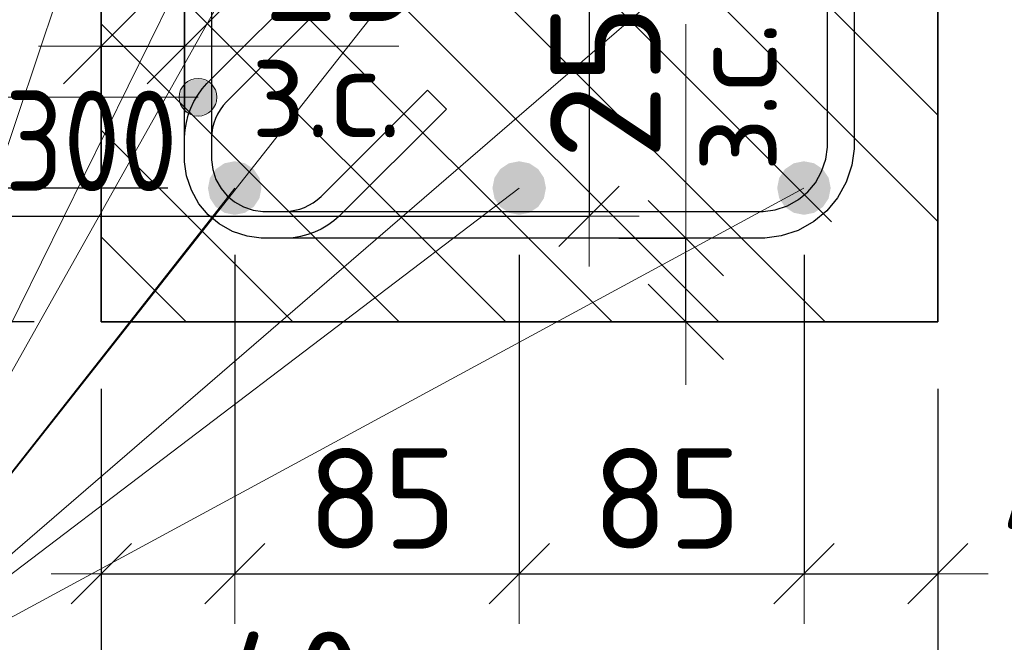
# Model space of a CAD drawing. Header units: metres. Extents: x -38 to 97, y -15 to 21.
# Tile 32 of 118: x 72.176 to 72.47, y 2.996 to 3.182. Entities that reach past the tile are written whole.
import ezdxf

# ---------------------------------------------------------------- set-up
doc = ezdxf.new("R2010")
doc.units = ezdxf.units.M
doc.header["$PDMODE"] = 65
for name, color, linetype, lineweight in [('XR$3$Размерная линия (1)', 7, 'Continuous', 13), ('XR$5$Арм.стержн. Хомут', 240, 'Continuous', 35), ('XR$5$Арм.стержн.горизонт. 1', 180, 'Continuous', 35), ('XR$5$Размерная линия (1)', 7, 'Continuous', 13), ('XR$5$Размерная линия_ общее', 7, 'Continuous', 13)]:
    doc.layers.add(name, color=color, linetype=linetype, lineweight=lineweight)
doc.styles.add('ISOCPEUR', font='txt')
doc.dimstyles.new('DIMSTYLE_11', dxfattribs={"dimtxt": 0.033, "dimasz": 0.0375, "dimexe": 0, "dimexo": 0, "dimgap": 0.0165, "dimtad": 2, "dimdec": 0, "dimlfac": 1000, "dimrnd": 1, "dimzin": 12, "dimdsep": 46, "dimtxsty": 'ISOCPEUR', "dimblk1": 'ALL_ML_STRICH', "dimblk2": 'ALL_ML_STRICH', "dimsah": 1, "dimcen": 0, "dimclrd": 7, "dimclre": 256, "dimclrt": 7, "dimadec": 0, "dimazin": 0, "dimtfac": 1, "dimtdec": 0, "dimtix": 1, "dimtmove": 2, "dimatfit": 3, "dimfxl": 0, "dimtvp": 1.2, "dimtzin": 0, "dimlwd": 0, "dimlwe": -3, "dimarcsym": 0})
doc.dimstyles.new('DIMSTYLE_12', dxfattribs={"dimtxt": 0.03, "dimasz": 0.03, "dimexe": 0, "dimexo": 0, "dimgap": 0.015, "dimtad": 2, "dimdec": 0, "dimlfac": 1000, "dimrnd": 1, "dimzin": 12, "dimdsep": 46, "dimtxsty": 'ISOCPEUR', "dimblk1": 'ALL_ML_STRICH', "dimblk2": 'ALL_ML_STRICH', "dimsah": 1, "dimcen": 0, "dimclrd": 7, "dimclre": 256, "dimclrt": 7, "dimadec": 0, "dimazin": 0, "dimtfac": 1, "dimtdec": 0, "dimtix": 1, "dimtmove": 2, "dimatfit": 3, "dimfxl": 0, "dimtzin": 0, "dimlwd": 0, "dimlwe": -3, "dimarcsym": 0})
doc.dimstyles.new('DIMSTYLE_14', dxfattribs={"dimtxt": 0.03, "dimasz": 0.03, "dimexe": 0, "dimexo": 0, "dimgap": 0.015, "dimtad": 2, "dimdec": 0, "dimlfac": 1000, "dimrnd": 1, "dimzin": 12, "dimdsep": 46, "dimtxsty": 'ISOCPEUR', "dimblk1": 'ALL_ML_STRICH', "dimblk2": 'ALL_ML_STRICH', "dimsah": 1, "dimcen": 0, "dimclrd": 7, "dimclre": 256, "dimclrt": 7, "dimadec": 0, "dimazin": 0, "dimtfac": 1, "dimtdec": 0, "dimtix": 1, "dimtmove": 2, "dimatfit": 3, "dimfxl": 0, "dimtvp": 1.2, "dimtzin": 0, "dimlwd": 0, "dimlwe": -3, "dimarcsym": 0})
doc.dimstyles.new('DIMSTYLE_16', dxfattribs={"dimtxt": 0.03, "dimasz": 0.03, "dimexe": 0, "dimexo": 0, "dimgap": 0.015, "dimtad": 0, "dimdec": 0, "dimlfac": 1000, "dimrnd": 1, "dimzin": 12, "dimdsep": 46, "dimtxsty": 'ISOCPEUR', "dimblk1": 'ALL_ML_STRICH', "dimblk2": 'ALL_ML_STRICH', "dimsah": 1, "dimcen": 0, "dimclrd": 7, "dimclre": 256, "dimclrt": 7, "dimadec": 0, "dimazin": 0, "dimtfac": 1, "dimtdec": 0, "dimtix": 1, "dimtmove": 2, "dimatfit": 3, "dimfxl": 0, "dimtvp": 1.2, "dimtzin": 0, "dimlwd": 0, "dimlwe": -3, "dimarcsym": 0})
doc.dimstyles.new('DIMSTYLE_24', dxfattribs={"dimtxt": 0.03, "dimasz": 0.03, "dimexe": 0, "dimexo": 0, "dimgap": 0.015, "dimtad": 2, "dimdec": 0, "dimlfac": 1000, "dimrnd": 5, "dimzin": 12, "dimdsep": 46, "dimtxsty": 'ISOCPEUR', "dimblk1": 'ALL_ML_STRICH', "dimblk2": 'ALL_ML_STRICH', "dimsah": 1, "dimcen": 0, "dimclrd": 7, "dimclre": 256, "dimclrt": 7, "dimadec": 0, "dimazin": 0, "dimtfac": 1, "dimtdec": 0, "dimtix": 1, "dimtmove": 2, "dimatfit": 3, "dimfxl": 0, "dimtzin": 0, "dimlwd": 0, "dimlwe": -3, "dimarcsym": 0})

# ---------------------------------------------------------------- blocks, each defined once
blk = doc.blocks.new('ALL_ML_STRICH')
at = {"color": 0, "linetype": 'ByBlock', "lineweight": -2}
for p, q in [((0, -0.5), (0, 0.5)), ((-0.3, -0.3), (0.3, 0.3)), ((-1, 0), (0.5, 0))]:
    blk.add_line(p, q, dxfattribs=at)
blk = doc.blocks.new('*D248')
at = {"layer": 'DEFPOINTS', "color": 7, "linetype": 'Continuous', "lineweight": 13, "transparency": 33554687}
for p in [(72.04592, 3.25831), (72.34592, 3.25831), (72.04592, 3.12355)]:
    blk.add_point(p, dxfattribs=at)
at = {"layer": 'XR$3$Размерная линия (1)', "color": 9, "linetype": 'Continuous', "lineweight": -2, "true_color": 0xc7c7c7, "transparency": 33554687}
for p, q in [((72.04592, 3.23831), (72.04592, 3.12355)), ((72.34592, 3.23831), (72.34592, 3.12355))]:
    blk.add_line(p, q, dxfattribs=at)
at = {"layer": 'XR$3$Размерная линия (1)', "color": 7, "linetype": 'Continuous', "lineweight": -2, "transparency": 33554687}
blk.add_line((72.04592, 3.12355), (72.34592, 3.12355), dxfattribs=at)
at = {"layer": 'XR$3$Размерная линия (1)', "color": 7, "linetype": 'Continuous', "lineweight": 13, "transparency": 33554687, "xscale": 0.03, "yscale": 0.03, "zscale": 0.03, "rotation": 180}
blk.add_blockref('ALL_ML_STRICH', (72.04592, 3.12355), dxfattribs=at)
at = {"layer": 'XR$3$Размерная линия (1)', "color": 7, "linetype": 'Continuous', "lineweight": 13, "transparency": 33554687, "xscale": 0.03, "yscale": 0.03, "zscale": 0.03}
blk.add_blockref('ALL_ML_STRICH', (72.34592, 3.12355), dxfattribs=at)
at = {"layer": 'XR$3$Размерная линия (1)', "color": 7, "linetype": 'Continuous', "lineweight": 13, "transparency": 33554687, "insert": (72.19717, 3.14605), "char_height": 0.03, "width": 0.075, "attachment_point": 5, "style": 'ISOCPEUR'}
blk.add_mtext('\\W0.83;\\A1;{300}', dxfattribs=at)
blk = doc.blocks.new('*D326')
at = {"layer": 'DEFPOINTS', "color": 7, "linetype": 'Continuous', "lineweight": 13, "transparency": 33554687}
for p in [(72.20014, 3.17434), (72.20014, 3.13936), (72.22514, 3.13436)]:
    blk.add_point(p, dxfattribs=at)
at = {"layer": 'XR$5$Размерная линия_ общее', "color": 253, "linetype": 'Continuous', "lineweight": -2, "true_color": 0xa0a0a0, "transparency": 33554687}
for p, q in [((72.20014, 3.15936), (72.20014, 3.17434)), ((72.22514, 3.15436), (72.22514, 3.17434))]:
    blk.add_line(p, q, dxfattribs=at)
at = {"layer": 'XR$5$Размерная линия_ общее', "color": 7, "linetype": 'Continuous', "lineweight": -2, "transparency": 33554687}
blk.add_line((72.20014, 3.17434), (72.22514, 3.17434), dxfattribs=at)
at = {"layer": 'XR$5$Размерная линия_ общее', "color": 7, "linetype": 'Continuous', "lineweight": 13, "transparency": 33554687, "xscale": 0.0375, "yscale": 0.0375, "zscale": 0.0375, "rotation": 180}
blk.add_blockref('ALL_ML_STRICH', (72.20014, 3.17434), dxfattribs=at)
at = {"layer": 'XR$5$Размерная линия_ общее', "color": 7, "linetype": 'Continuous', "lineweight": 13, "transparency": 33554687, "xscale": 0.0375, "yscale": 0.0375, "zscale": 0.0375}
blk.add_blockref('ALL_ML_STRICH', (72.22514, 3.17434), dxfattribs=at)
at = {"layer": 'XR$5$Размерная линия_ общее', "color": 7, "linetype": 'Continuous', "lineweight": 13, "transparency": 33554687, "insert": (72.27186, 3.19834), "char_height": 0.033, "width": 0.066, "attachment_point": 5, "style": 'ISOCPEUR'}
blk.add_mtext('\\A1;{25}', dxfattribs=at)
at = {"layer": 'XR$5$Размерная линия_ общее', "color": 7, "linetype": 'Continuous', "lineweight": 13, "transparency": 33554687, "insert": (72.24492, 3.17413), "char_height": 0.027, "width": 0.00135, "attachment_point": 1, "line_spacing_factor": 0.60241, "style": 'ISOCPEUR'}
blk.add_mtext('з.с.', dxfattribs=at)
blk = doc.blocks.new('*D327')
at = {"layer": 'DEFPOINTS', "color": 7, "linetype": 'Continuous', "lineweight": 13, "transparency": 33554687}
for p in [(72.33484, 3.11697), (72.33984, 3.09197), (72.37483, 3.09197)]:
    blk.add_point(p, dxfattribs=at)
at = {"layer": 'XR$5$Размерная линия_ общее', "color": 253, "linetype": 'Continuous', "lineweight": -2, "true_color": 0xa0a0a0, "transparency": 33554687}
for p, q in [((72.35484, 3.11697), (72.37483, 3.11697)), ((72.35984, 3.09197), (72.37483, 3.09197))]:
    blk.add_line(p, q, dxfattribs=at)
at = {"layer": 'XR$5$Размерная линия_ общее', "color": 7, "linetype": 'Continuous', "lineweight": -2, "transparency": 33554687}
blk.add_line((72.37483, 3.09197), (72.37483, 3.11697), dxfattribs=at)
at = {"layer": 'XR$5$Размерная линия_ общее', "color": 7, "linetype": 'Continuous', "lineweight": 13, "transparency": 33554687, "xscale": 0.0375, "yscale": 0.0375, "zscale": 0.0375}
for p, rotation in [((72.37483, 3.11697), 90), ((72.37483, 3.09197), 270)]:
    blk.add_blockref('ALL_ML_STRICH', p, dxfattribs=dict(at, rotation=rotation))
at = {"layer": 'XR$5$Размерная линия_ общее', "color": 7, "linetype": 'Continuous', "lineweight": 13, "transparency": 33554687, "insert": (72.37504, 3.13675), "char_height": 0.027, "width": 0.00135, "attachment_point": 1, "rotation": 90, "line_spacing_factor": 0.60241, "style": 'ISOCPEUR'}
blk.add_mtext('з.с.', dxfattribs=at)
at = {"layer": 'XR$5$Размерная линия_ общее', "color": 7, "linetype": 'Continuous', "lineweight": 13, "transparency": 33554687, "insert": (72.35083, 3.1637), "char_height": 0.033, "width": 0.066, "attachment_point": 5, "rotation": 90, "style": 'ISOCPEUR'}
blk.add_mtext('\\A1;{25}', dxfattribs=at)
blk = doc.blocks.new('*D336')
at = {"layer": 'DEFPOINTS', "color": 7, "linetype": 'Continuous', "lineweight": 13, "transparency": 33554687}
for p in [(72.20018, 3.39197), (72.07983, 3.09197), (72.20014, 3.09197)]:
    blk.add_point(p, dxfattribs=at)
at = {"layer": 'XR$5$Размерная линия (1)', "color": 9, "linetype": 'Continuous', "lineweight": -2, "true_color": 0xc7c7c7, "transparency": 33554687}
for p, q in [((72.18018, 3.39197), (72.07983, 3.39197)), ((72.18014, 3.09197), (72.07983, 3.09197))]:
    blk.add_line(p, q, dxfattribs=at)
at = {"layer": 'XR$5$Размерная линия (1)', "color": 7, "linetype": 'Continuous', "lineweight": -2, "transparency": 33554687}
blk.add_line((72.07983, 3.09197), (72.07983, 3.39197), dxfattribs=at)
at = {"layer": 'XR$5$Размерная линия (1)', "color": 7, "linetype": 'Continuous', "lineweight": 13, "transparency": 33554687, "xscale": 0.03, "yscale": 0.03, "zscale": 0.03}
for p, rotation in [((72.07983, 3.39197), 90), ((72.07983, 3.09197), 270)]:
    blk.add_blockref('ALL_ML_STRICH', p, dxfattribs=dict(at, rotation=rotation))
at = {"layer": 'XR$5$Размерная линия (1)', "color": 7, "linetype": 'Continuous', "lineweight": 13, "transparency": 33554687, "insert": (72.05733, 3.24347), "char_height": 0.03, "width": 0.09, "attachment_point": 5, "rotation": 90, "style": 'ISOCPEUR'}
blk.add_mtext('\\A1;{300}', dxfattribs=at)
blk = doc.blocks.new('*D337')
at = {"layer": 'DEFPOINTS', "color": 7, "linetype": 'Continuous', "lineweight": 13, "transparency": 33554687}
for p in [(72.20018, 3.09197), (72.45014, 3.09197), (72.20018, 2.95174)]:
    blk.add_point(p, dxfattribs=at)
at = {"layer": 'XR$5$Размерная линия (1)', "color": 9, "linetype": 'Continuous', "lineweight": -2, "true_color": 0xc7c7c7, "transparency": 33554687}
for p, q in [((72.20018, 3.07197), (72.20018, 2.95174)), ((72.45014, 3.07197), (72.45014, 2.95174))]:
    blk.add_line(p, q, dxfattribs=at)
at = {"layer": 'XR$5$Размерная линия (1)', "color": 7, "linetype": 'Continuous', "lineweight": -2, "transparency": 33554687}
blk.add_line((72.20018, 2.95174), (72.45014, 2.95174), dxfattribs=at)
at = {"layer": 'XR$5$Размерная линия (1)', "color": 7, "linetype": 'Continuous', "lineweight": 13, "transparency": 33554687, "xscale": 0.03, "yscale": 0.03, "zscale": 0.03, "rotation": 180}
blk.add_blockref('ALL_ML_STRICH', (72.20018, 2.95174), dxfattribs=at)
at = {"layer": 'XR$5$Размерная линия (1)', "color": 7, "linetype": 'Continuous', "lineweight": 13, "transparency": 33554687, "xscale": 0.03, "yscale": 0.03, "zscale": 0.03}
blk.add_blockref('ALL_ML_STRICH', (72.45014, 2.95174), dxfattribs=at)
at = {"layer": 'XR$5$Размерная линия (1)', "color": 7, "linetype": 'Continuous', "lineweight": 13, "transparency": 33554687, "insert": (72.32666, 2.97424), "char_height": 0.03, "width": 0.09, "attachment_point": 5, "style": 'ISOCPEUR'}
blk.add_mtext('\\A1;{250}', dxfattribs=at)
blk = doc.blocks.new('*D338')
at = {"layer": 'DEFPOINTS', "color": 7, "linetype": 'Continuous', "lineweight": 13, "transparency": 33554687}
for p in [(72.2401, 3.13197), (72.20018, 3.09197), (72.20018, 3.01674)]:
    blk.add_point(p, dxfattribs=at)
at = {"layer": 'XR$5$Размерная линия (1)', "color": 9, "linetype": 'Continuous', "lineweight": -2, "true_color": 0xc7c7c7, "transparency": 33554687}
for p, q in [((72.2401, 3.11197), (72.2401, 3.01674)), ((72.20018, 3.07197), (72.20018, 3.01674))]:
    blk.add_line(p, q, dxfattribs=at)
at = {"layer": 'XR$5$Размерная линия (1)', "color": 7, "linetype": 'Continuous', "lineweight": -2, "transparency": 33554687}
blk.add_line((72.20018, 3.01674), (72.2401, 3.01674), dxfattribs=at)
at = {"layer": 'XR$5$Размерная линия (1)', "color": 7, "linetype": 'Continuous', "lineweight": 13, "transparency": 33554687, "xscale": 0.03, "yscale": 0.03, "zscale": 0.03, "rotation": 180}
blk.add_blockref('ALL_ML_STRICH', (72.20018, 3.01674), dxfattribs=at)
at = {"layer": 'XR$5$Размерная линия (1)', "color": 7, "linetype": 'Continuous', "lineweight": 13, "transparency": 33554687, "xscale": 0.03, "yscale": 0.03, "zscale": 0.03}
blk.add_blockref('ALL_ML_STRICH', (72.2401, 3.01674), dxfattribs=at)
at = {"layer": 'XR$5$Размерная линия (1)', "color": 7, "linetype": 'Continuous', "lineweight": 13, "transparency": 33554687, "insert": (72.25698, 2.98442), "char_height": 0.03, "width": 0.06, "attachment_point": 5, "style": 'ISOCPEUR'}
blk.add_mtext('\\A1;{40}', dxfattribs=at)
blk = doc.blocks.new('*D339')
at = {"layer": 'DEFPOINTS', "color": 7, "linetype": 'Continuous', "lineweight": 13, "transparency": 33554687}
for p in [(72.2401, 3.13197), (72.3251, 3.13197), (72.2401, 3.01674)]:
    blk.add_point(p, dxfattribs=at)
at = {"layer": 'XR$5$Размерная линия (1)', "color": 9, "linetype": 'Continuous', "lineweight": -2, "true_color": 0xc7c7c7, "transparency": 33554687}
for p, q in [((72.2401, 3.11197), (72.2401, 3.01674)), ((72.3251, 3.11197), (72.3251, 3.01674))]:
    blk.add_line(p, q, dxfattribs=at)
at = {"layer": 'XR$5$Размерная линия (1)', "color": 7, "linetype": 'Continuous', "lineweight": -2, "transparency": 33554687}
blk.add_line((72.2401, 3.01674), (72.3251, 3.01674), dxfattribs=at)
at = {"layer": 'XR$5$Размерная линия (1)', "color": 7, "linetype": 'Continuous', "lineweight": 13, "transparency": 33554687, "xscale": 0.03, "yscale": 0.03, "zscale": 0.03, "rotation": 180}
blk.add_blockref('ALL_ML_STRICH', (72.2401, 3.01674), dxfattribs=at)
at = {"layer": 'XR$5$Размерная линия (1)', "color": 7, "linetype": 'Continuous', "lineweight": 13, "transparency": 33554687, "xscale": 0.03, "yscale": 0.03, "zscale": 0.03}
blk.add_blockref('ALL_ML_STRICH', (72.3251, 3.01674), dxfattribs=at)
at = {"layer": 'XR$5$Размерная линия (1)', "color": 7, "linetype": 'Continuous', "lineweight": 13, "transparency": 33554687, "insert": (72.2841, 3.03924), "char_height": 0.03, "width": 0.06, "attachment_point": 5, "style": 'ISOCPEUR'}
blk.add_mtext('\\A1;{85}', dxfattribs=at)
blk = doc.blocks.new('*D340')
at = {"layer": 'DEFPOINTS', "color": 7, "linetype": 'Continuous', "lineweight": 13, "transparency": 33554687}
for p in [(72.3251, 3.13197), (72.41018, 3.13197), (72.3251, 3.01674)]:
    blk.add_point(p, dxfattribs=at)
at = {"layer": 'XR$5$Размерная линия (1)', "color": 9, "linetype": 'Continuous', "lineweight": -2, "true_color": 0xc7c7c7, "transparency": 33554687}
for p, q in [((72.3251, 3.11197), (72.3251, 3.01674)), ((72.41018, 3.11197), (72.41018, 3.01674))]:
    blk.add_line(p, q, dxfattribs=at)
at = {"layer": 'XR$5$Размерная линия (1)', "color": 7, "linetype": 'Continuous', "lineweight": -2, "transparency": 33554687}
blk.add_line((72.3251, 3.01674), (72.41018, 3.01674), dxfattribs=at)
at = {"layer": 'XR$5$Размерная линия (1)', "color": 7, "linetype": 'Continuous', "lineweight": 13, "transparency": 33554687, "xscale": 0.03, "yscale": 0.03, "zscale": 0.03, "rotation": 180}
blk.add_blockref('ALL_ML_STRICH', (72.3251, 3.01674), dxfattribs=at)
at = {"layer": 'XR$5$Размерная линия (1)', "color": 7, "linetype": 'Continuous', "lineweight": 13, "transparency": 33554687, "xscale": 0.03, "yscale": 0.03, "zscale": 0.03}
blk.add_blockref('ALL_ML_STRICH', (72.41018, 3.01674), dxfattribs=at)
at = {"layer": 'XR$5$Размерная линия (1)', "color": 7, "linetype": 'Continuous', "lineweight": 13, "transparency": 33554687, "insert": (72.36914, 3.03924), "char_height": 0.03, "width": 0.06, "attachment_point": 5, "style": 'ISOCPEUR'}
blk.add_mtext('\\A1;{85}', dxfattribs=at)
blk = doc.blocks.new('*D341')
at = {"layer": 'DEFPOINTS', "color": 7, "linetype": 'Continuous', "lineweight": 13, "transparency": 33554687}
for p in [(72.41018, 3.13197), (72.45014, 3.09197), (72.41018, 3.01674)]:
    blk.add_point(p, dxfattribs=at)
at = {"layer": 'XR$5$Размерная линия (1)', "color": 9, "linetype": 'Continuous', "lineweight": -2, "true_color": 0xc7c7c7, "transparency": 33554687}
for p, q in [((72.41018, 3.11197), (72.41018, 3.01674)), ((72.45014, 3.07197), (72.45014, 3.01674))]:
    blk.add_line(p, q, dxfattribs=at)
at = {"layer": 'XR$5$Размерная линия (1)', "color": 7, "linetype": 'Continuous', "lineweight": -2, "transparency": 33554687}
blk.add_line((72.41018, 3.01674), (72.45014, 3.01674), dxfattribs=at)
at = {"layer": 'XR$5$Размерная линия (1)', "color": 7, "linetype": 'Continuous', "lineweight": 13, "transparency": 33554687, "xscale": 0.03, "yscale": 0.03, "zscale": 0.03, "rotation": 180}
blk.add_blockref('ALL_ML_STRICH', (72.41018, 3.01674), dxfattribs=at)
at = {"layer": 'XR$5$Размерная линия (1)', "color": 7, "linetype": 'Continuous', "lineweight": 13, "transparency": 33554687, "xscale": 0.03, "yscale": 0.03, "zscale": 0.03}
blk.add_blockref('ALL_ML_STRICH', (72.45014, 3.01674), dxfattribs=at)
at = {"layer": 'XR$5$Размерная линия (1)', "color": 7, "linetype": 'Continuous', "lineweight": 13, "transparency": 33554687, "insert": (72.49048, 3.03894), "char_height": 0.03, "width": 0.06, "attachment_point": 5, "style": 'ISOCPEUR'}
blk.add_mtext('\\A1;{40}', dxfattribs=at)
blk = doc.blocks.new('*D632')
at = {"layer": 'DEFPOINTS', "color": 7, "linetype": 'Continuous', "lineweight": 13, "transparency": 33554687}
for p in [(72.2401, 3.13197), (72.15483, 3.09197), (72.20014, 3.09197)]:
    blk.add_point(p, dxfattribs=at)
at = {"layer": 'XR$5$Размерная линия (1)', "color": 9, "linetype": 'Continuous', "lineweight": -2, "true_color": 0xc7c7c7, "transparency": 33554687}
for p, q in [((72.2201, 3.13197), (72.15483, 3.13197)), ((72.18014, 3.09197), (72.15483, 3.09197))]:
    blk.add_line(p, q, dxfattribs=at)
at = {"layer": 'XR$5$Размерная линия (1)', "color": 7, "linetype": 'Continuous', "lineweight": -2, "transparency": 33554687}
blk.add_line((72.15483, 3.09197), (72.15483, 3.13197), dxfattribs=at)
at = {"layer": 'XR$5$Размерная линия (1)', "color": 7, "linetype": 'Continuous', "lineweight": 13, "transparency": 33554687, "xscale": 0.03, "yscale": 0.03, "zscale": 0.03}
for p, rotation in [((72.15483, 3.13197), 90), ((72.15483, 3.09197), 270)]:
    blk.add_blockref('ALL_ML_STRICH', p, dxfattribs=dict(at, rotation=rotation))
at = {"layer": 'XR$5$Размерная линия (1)', "color": 7, "linetype": 'Continuous', "lineweight": 13, "transparency": 33554687, "insert": (72.13193, 3.05341), "char_height": 0.03, "width": 0.06, "attachment_point": 5, "rotation": 90, "style": 'ISOCPEUR'}
blk.add_mtext('\\A1;{40}', dxfattribs=at)
blk = doc.blocks.new('*D633')
at = {"layer": 'DEFPOINTS', "color": 7, "linetype": 'Continuous', "lineweight": 13, "transparency": 33554687}
for p in [(72.2401, 3.22697), (72.15483, 3.13197), (72.2401, 3.13197)]:
    blk.add_point(p, dxfattribs=at)
at = {"layer": 'XR$5$Размерная линия (1)', "color": 9, "linetype": 'Continuous', "lineweight": -2, "true_color": 0xc7c7c7, "transparency": 33554687}
for p, q in [((72.2201, 3.22697), (72.15483, 3.22697)), ((72.2201, 3.13197), (72.15483, 3.13197))]:
    blk.add_line(p, q, dxfattribs=at)
at = {"layer": 'XR$5$Размерная линия (1)', "color": 7, "linetype": 'Continuous', "lineweight": -2, "transparency": 33554687}
blk.add_line((72.15483, 3.13197), (72.15483, 3.22697), dxfattribs=at)
at = {"layer": 'XR$5$Размерная линия (1)', "color": 7, "linetype": 'Continuous', "lineweight": 13, "transparency": 33554687, "xscale": 0.03, "yscale": 0.03, "zscale": 0.03}
for p, rotation in [((72.15483, 3.22697), 90), ((72.15483, 3.13197), 270)]:
    blk.add_blockref('ALL_ML_STRICH', p, dxfattribs=dict(at, rotation=rotation))
at = {"layer": 'XR$5$Размерная линия (1)', "color": 7, "linetype": 'Continuous', "lineweight": 13, "transparency": 33554687, "insert": (72.13233, 3.18097), "char_height": 0.03, "width": 0.06, "attachment_point": 5, "rotation": 90, "style": 'ISOCPEUR'}
blk.add_mtext('\\A1;{95}', dxfattribs=at)

msp = doc.modelspace()

# ---------------------------------------------------------------- hatches: boundary and pattern name
at = {"linetype": 'Continuous', "lineweight": 25, "transparency": 33554687}
h = msp.add_hatch(dxfattribs=at)
h.set_pattern_fill('__________540', scale=0.015, style=0, pattern_type=2)
h.set_pattern_definition([(135, (0, 0), (-0.031819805, -0.031819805), [0.4, -0.05, 0, -0.05]), (135, (-0.01591, -0.01591), (-0.031819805, -0.031819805), [0.8, -0.1, 0.1, -0.1])])
h.paths.add_polyline_path([(72.20014, 3.09197), (72.45014, 3.09197), (72.45014, 3.19197), (72.20014, 3.19197)], flags=0)
at = {"layer": 'XR$5$Арм.стержн. Хомут', "linetype": 'Continuous', "lineweight": 13, "transparency": 33554687}
for points in [[(72.22426, 3.1619), (72.22629, 3.15425), (72.22629, 3.16393)], [(72.22629, 3.16393), (72.2291, 3.15346), (72.2291, 3.16471)], [(72.22629, 3.16393), (72.22629, 3.15425), (72.2291, 3.15346)], [(72.2291, 3.16471), (72.2291, 3.15346), (72.23191, 3.15425)], [(72.2291, 3.16471), (72.23191, 3.15425), (72.23191, 3.16393)], [(72.23191, 3.16393), (72.23191, 3.15425), (72.23394, 3.15628)], [(72.23191, 3.16393), (72.23394, 3.15628), (72.23394, 3.1619)], [(72.22426, 3.15628), (72.22426, 3.1619), (72.22348, 3.15909)], [(72.22426, 3.1619), (72.22426, 3.15628), (72.22629, 3.15425)], [(72.23394, 3.1619), (72.23394, 3.15628), (72.23473, 3.15909)]]:
    msp.add_hatch(color=7, dxfattribs=at).paths.add_polyline_path(points)
at = {"layer": 'XR$5$Арм.стержн.горизонт. 1', "linetype": 'Continuous', "lineweight": 50, "transparency": 33554687}
for points in [[(72.24806, 3.13197), (72.24745, 3.13503), (72.24572, 3.13763), (72.24312, 3.13936), (72.24006, 3.13997), (72.237, 3.13936), (72.23441, 3.13763), (72.23267, 3.13503), (72.23206, 3.13197), (72.23267, 3.12891), (72.23441, 3.12632), (72.237, 3.12458), (72.24006, 3.12397), (72.24312, 3.12458), (72.24572, 3.12632), (72.24745, 3.12891)], [(72.33306, 3.13197), (72.33245, 3.13503), (72.33072, 3.13763), (72.32812, 3.13936), (72.32506, 3.13997), (72.322, 3.13936), (72.31941, 3.13763), (72.31767, 3.13503), (72.31706, 3.13197), (72.31767, 3.12891), (72.31941, 3.12632), (72.322, 3.12458), (72.32506, 3.12397), (72.32812, 3.12458), (72.33072, 3.12632), (72.33245, 3.12891)], [(72.41814, 3.13197), (72.41753, 3.13503), (72.4158, 3.13763), (72.4132, 3.13936), (72.41014, 3.13997), (72.40708, 3.13936), (72.40448, 3.13763), (72.40275, 3.13503), (72.40214, 3.13197), (72.40275, 3.12891), (72.40448, 3.12632), (72.40708, 3.12458), (72.41014, 3.12397), (72.4132, 3.12458), (72.4158, 3.12632), (72.41753, 3.12891)]]:
    msp.add_hatch(color=7, dxfattribs=at).paths.add_polyline_path(points)

# ---------------------------------------------------------------- linework, layer by layer
at = {"color": 7, "linetype": 'Continuous', "lineweight": 35, "transparency": 33554687}
for p, q in [((72.20014, 3.19197), (72.20014, 3.09197)), ((72.45014, 3.09197), (72.45014, 3.19197)), ((72.20014, 3.09197), (72.45014, 3.09197))]:
    msp.add_line(p, q, dxfattribs=at)
at = {"color": 7, "linetype": 'Continuous', "lineweight": 13, "transparency": 33554687}
for p, q in [((72.37483, 3.11697), (72.37483, 3.18097)), ((72.22514, 3.17434), (72.28914, 3.17434))]:
    msp.add_line(p, q, dxfattribs=at)
at = {"layer": 'XR$5$Арм.стержн. Хомут', "color": 7, "linetype": 'Continuous', "lineweight": 13, "transparency": 33554687}
for p, q in [((72.2291, 3.16471), (72.2291, 3.16471)), ((72.03887, 3.15909), (72.2291, 3.15909)), ((72.22348, 3.15909), (72.22348, 3.15909)), ((72.23473, 3.15909), (72.23473, 3.15909)), ((72.2291, 3.15346), (72.2291, 3.15346))]:
    msp.add_line(p, q, dxfattribs=at)
at = {"layer": 'XR$5$Арм.стержн. Хомут', "color": 40, "linetype": 'Continuous', "lineweight": 25, "transparency": 33554687}
for points in [[(72.2331, 3.33674), (72.2331, 3.14038), (72.23351, 3.13747), (72.23447, 3.13454), (72.23598, 3.13185), (72.2378, 3.12967), (72.23998, 3.12785), (72.24267, 3.12634), (72.2456, 3.12538), (72.24851, 3.12497), (72.25505, 3.12497), (72.25657, 3.12508), (72.25805, 3.12532), (72.2595, 3.1257), (72.26088, 3.12619), (72.26221, 3.12682), (72.2635, 3.12758), (72.26472, 3.12846), (72.26586, 3.12945), (72.29765, 3.16124), (72.30331, 3.15558), (72.27132, 3.12359), (72.26969, 3.12218), (72.26788, 3.12087), (72.26594, 3.11973), (72.26394, 3.1188), (72.26187, 3.11805), (72.2597, 3.11748), (72.25749, 3.11712), (72.25534, 3.11697), (72.24795, 3.11697), (72.24378, 3.11755), (72.23943, 3.11899), (72.23542, 3.12123), (72.23212, 3.12399), (72.22936, 3.12729), (72.22712, 3.1313), (72.22568, 3.13565), (72.2251, 3.13982), (72.2251, 3.3373)], [(72.42514, 3.3373), (72.42514, 3.14365), (72.42446, 3.13877), (72.42279, 3.13369), (72.42017, 3.12901), (72.41695, 3.12516), (72.4131, 3.12194), (72.40842, 3.11933), (72.40334, 3.11765), (72.39846, 3.11697), (72.24795, 3.11697), (72.24378, 3.11755), (72.23943, 3.11899), (72.23542, 3.12123), (72.23212, 3.12399), (72.22936, 3.12729), (72.22712, 3.1313), (72.22568, 3.13565), (72.2251, 3.13982), (72.2251, 3.14721), (72.22525, 3.14936), (72.22561, 3.15157), (72.22617, 3.15374), (72.22692, 3.15582), (72.22786, 3.15781), (72.229, 3.15975), (72.23031, 3.16156), (72.23172, 3.16319), (72.26371, 3.19518)], [(72.2331, 3.33674), (72.2331, 3.14038), (72.23351, 3.13747), (72.23447, 3.13454), (72.23598, 3.13185), (72.2378, 3.12967), (72.23998, 3.12785), (72.24267, 3.12634), (72.2456, 3.12538), (72.24851, 3.12497), (72.25505, 3.12497), (72.25657, 3.12508), (72.25805, 3.12532), (72.2595, 3.1257), (72.26088, 3.12619), (72.26221, 3.12682), (72.2635, 3.12758), (72.26472, 3.12846), (72.26586, 3.12945), (72.29765, 3.16124), (72.30331, 3.15558), (72.27132, 3.12359), (72.26969, 3.12218), (72.26788, 3.12087), (72.26594, 3.11973), (72.26394, 3.1188), (72.26187, 3.11805), (72.2597, 3.11748), (72.25749, 3.11712), (72.25534, 3.11697), (72.24795, 3.11697), (72.24378, 3.11755), (72.23943, 3.11899), (72.23542, 3.12123), (72.23212, 3.12399), (72.22936, 3.12729), (72.22712, 3.1313), (72.22568, 3.13565), (72.2251, 3.13982), (72.2251, 3.3373)], [(72.42514, 3.3373), (72.42514, 3.14365), (72.42446, 3.13877), (72.42279, 3.13369), (72.42017, 3.12901), (72.41695, 3.12516), (72.4131, 3.12194), (72.40842, 3.11933), (72.40334, 3.11765), (72.39846, 3.11697), (72.24795, 3.11697), (72.24378, 3.11755), (72.23943, 3.11899), (72.23542, 3.12123), (72.23212, 3.12399), (72.22936, 3.12729), (72.22712, 3.1313), (72.22568, 3.13565), (72.2251, 3.13982), (72.2251, 3.14721), (72.22525, 3.14936), (72.22561, 3.15157), (72.22617, 3.15374), (72.22692, 3.15582), (72.22786, 3.15781), (72.229, 3.15975), (72.23031, 3.16156), (72.23172, 3.16319), (72.26371, 3.19518)], [(72.2331, 3.33674), (72.2331, 3.14038), (72.23351, 3.13747), (72.23447, 3.13454), (72.23598, 3.13185), (72.2378, 3.12967), (72.23998, 3.12785), (72.24267, 3.12634), (72.2456, 3.12538), (72.24851, 3.12497), (72.25505, 3.12497), (72.25657, 3.12508), (72.25805, 3.12532), (72.2595, 3.1257), (72.26088, 3.12619), (72.26221, 3.12682), (72.2635, 3.12758), (72.26472, 3.12846), (72.26586, 3.12945), (72.29765, 3.16124), (72.30331, 3.15558), (72.27132, 3.12359), (72.26969, 3.12218), (72.26788, 3.12087), (72.26594, 3.11973), (72.26394, 3.1188), (72.26187, 3.11805), (72.2597, 3.11748), (72.25749, 3.11712), (72.25534, 3.11697), (72.24795, 3.11697), (72.24378, 3.11755), (72.23943, 3.11899), (72.23542, 3.12123), (72.23212, 3.12399), (72.22936, 3.12729), (72.22712, 3.1313), (72.22568, 3.13565), (72.2251, 3.13982), (72.2251, 3.3373)], [(72.42514, 3.3373), (72.42514, 3.14365), (72.42446, 3.13877), (72.42279, 3.13369), (72.42017, 3.12901), (72.41695, 3.12516), (72.4131, 3.12194), (72.40842, 3.11933), (72.40334, 3.11765), (72.39846, 3.11697), (72.24795, 3.11697), (72.24378, 3.11755), (72.23943, 3.11899), (72.23542, 3.12123), (72.23212, 3.12399), (72.22936, 3.12729), (72.22712, 3.1313), (72.22568, 3.13565), (72.2251, 3.13982), (72.2251, 3.14721), (72.22525, 3.14936), (72.22561, 3.15157), (72.22617, 3.15374), (72.22692, 3.15582), (72.22786, 3.15781), (72.229, 3.15975), (72.23031, 3.16156), (72.23172, 3.16319), (72.26371, 3.19518)], [(72.26936, 3.18952), (72.23758, 3.15773), (72.23658, 3.15659), (72.23571, 3.15537), (72.23495, 3.15408), (72.23432, 3.15275), (72.23382, 3.15137), (72.23345, 3.14992), (72.23321, 3.14844), (72.2331, 3.14692), (72.2331, 3.14038), (72.23351, 3.13747), (72.23447, 3.13454), (72.23598, 3.13185), (72.2378, 3.12967), (72.23998, 3.12785), (72.24267, 3.12634), (72.2456, 3.12538), (72.24851, 3.12497), (72.39791, 3.12497), (72.40152, 3.12548), (72.40519, 3.12668), (72.40854, 3.12856), (72.41127, 3.13084), (72.41355, 3.13357), (72.41543, 3.13693), (72.41664, 3.14059), (72.41714, 3.1442), (72.41714, 3.33674)], [(72.26936, 3.18952), (72.23758, 3.15773), (72.23658, 3.15659), (72.23571, 3.15537), (72.23495, 3.15408), (72.23432, 3.15275), (72.23382, 3.15137), (72.23345, 3.14992), (72.23321, 3.14844), (72.2331, 3.14692), (72.2331, 3.14038), (72.23351, 3.13747), (72.23447, 3.13454), (72.23598, 3.13185), (72.2378, 3.12967), (72.23998, 3.12785), (72.24267, 3.12634), (72.2456, 3.12538), (72.24851, 3.12497), (72.39791, 3.12497), (72.40152, 3.12548), (72.40519, 3.12668), (72.40854, 3.12856), (72.41127, 3.13084), (72.41355, 3.13357), (72.41543, 3.13693), (72.41664, 3.14059), (72.41714, 3.1442), (72.41714, 3.33674)], [(72.26936, 3.18952), (72.23758, 3.15773), (72.23658, 3.15659), (72.23571, 3.15537), (72.23495, 3.15408), (72.23432, 3.15275), (72.23382, 3.15137), (72.23345, 3.14992), (72.23321, 3.14844), (72.2331, 3.14692), (72.2331, 3.14038), (72.23351, 3.13747), (72.23447, 3.13454), (72.23598, 3.13185), (72.2378, 3.12967), (72.23998, 3.12785), (72.24267, 3.12634), (72.2456, 3.12538), (72.24851, 3.12497), (72.39791, 3.12497), (72.40152, 3.12548), (72.40519, 3.12668), (72.40854, 3.12856), (72.41127, 3.13084), (72.41355, 3.13357), (72.41543, 3.13693), (72.41664, 3.14059), (72.41714, 3.1442), (72.41714, 3.33674)]]:
    msp.add_lwpolyline(points, dxfattribs=at)
at = {"layer": 'XR$5$Арм.стержн. Хомут', "color": 7, "linetype": 'Continuous', "lineweight": 13, "transparency": 33554687}
msp.add_circle((72.2291, 3.15909), 0.00563, dxfattribs=at)
at = {"layer": 'XR$5$Арм.стержн.горизонт. 1', "color": 7, "linetype": 'Continuous', "lineweight": 13, "transparency": 33554687}
for q in [(72.32503, 3.34697), (72.4101, 3.34697), (72.2401, 3.34697), (72.24006, 3.22697), (72.41014, 3.22697), (72.32506, 3.13197), (72.41014, 3.13197), (72.24006, 3.13197)]:
    msp.add_line((72.11417, 2.97167), q, dxfattribs=at)

# ---------------------------------------------------------------- dimensions: what is measured, and where the dimension line sits
at = {"layer": 'XR$3$Размерная линия (1)', "color": 7, "linetype": 'Continuous', "lineweight": 13, "transparency": 33554687}
dim = msp.add_linear_dim(base=(72.34592, 3.12355), p1=(72.04592, 3.23831), p2=(72.34592, 3.23831), dimstyle='DIMSTYLE_24', override={"dimpost": '<>', "dimclrd": 7, "dimclre": 9, "dimclrt": 7, "dimlwd": 0, "dimlwe": 65533}, dxfattribs=at)
dim.commit()
dim.dimension.update_dxf_attribs({"geometry": '*D248', "text_midpoint": (72.19717, 3.14605), "dimtype": 160})
at = {"layer": 'XR$5$Размерная линия (1)', "color": 7, "linetype": 'Continuous', "lineweight": 13, "transparency": 33554687}
for base, p1, p2, dimstyle, picture, middle in [((72.07983, 3.39197), (72.18014, 3.09197), (72.18018, 3.39197), 'DIMSTYLE_12', '*D336', (72.05733, 3.24347)), ((72.15483, 3.22697), (72.2201, 3.13197), (72.2201, 3.22697), 'DIMSTYLE_12', '*D633', (72.13233, 3.18097)), ((72.15483, 3.13197), (72.18014, 3.09197), (72.2201, 3.13197), 'DIMSTYLE_14', '*D632', (72.13193, 3.05341))]:
    dim = msp.add_linear_dim(base=base, p1=p1, p2=p2, angle=90, dimstyle=dimstyle, override={"dimpost": '<>', "dimclrd": 7, "dimclre": 9, "dimclrt": 7, "dimlwd": 0, "dimlwe": 65533}, dxfattribs=at)
    dim.commit()
    dim.dimension.update_dxf_attribs({"geometry": picture, "text_midpoint": middle, "dimtype": 160})
for base, p1, p2, dimstyle, picture, middle in [((72.2401, 3.01674), (72.20018, 3.07197), (72.2401, 3.11197), 'DIMSTYLE_16', '*D338', (72.25698, 2.98442)), ((72.3251, 3.01674), (72.2401, 3.11197), (72.3251, 3.11197), 'DIMSTYLE_12', '*D339', (72.2841, 3.03924)), ((72.41018, 3.01674), (72.3251, 3.11197), (72.41018, 3.11197), 'DIMSTYLE_12', '*D340', (72.36914, 3.03924)), ((72.45014, 3.01674), (72.41018, 3.11197), (72.45014, 3.07197), 'DIMSTYLE_14', '*D341', (72.49048, 3.03894)), ((72.45014, 2.95174), (72.20018, 3.07197), (72.45014, 3.07197), 'DIMSTYLE_12', '*D337', (72.32666, 2.97424))]:
    dim = msp.add_linear_dim(base=base, p1=p1, p2=p2, dimstyle=dimstyle, override={"dimpost": '<>', "dimclrd": 7, "dimclre": 9, "dimclrt": 7, "dimlwd": 0, "dimlwe": 65533}, dxfattribs=at)
    dim.commit()
    dim.dimension.update_dxf_attribs({"geometry": picture, "text_midpoint": middle, "dimtype": 160})
at = {"layer": 'XR$5$Размерная линия_ общее', "color": 7, "linetype": 'Continuous', "lineweight": 13, "transparency": 33554687}
dim = msp.add_linear_dim(base=(72.22514, 3.17434), p1=(72.20014, 3.15936), p2=(72.22514, 3.15436), text='<>\\Xз.с.', dimstyle='DIMSTYLE_11', override={"dimpost": '<>', "dimclrd": 7, "dimclre": 253, "dimclrt": 7, "dimlwd": 0, "dimlwe": 65533}, dxfattribs=at)
dim.commit()
dim.dimension.update_dxf_attribs({"geometry": '*D326', "text_midpoint": (72.27186, 3.19834), "dimtype": 160})
dim = msp.add_linear_dim(base=(72.37483, 3.11697), p1=(72.35984, 3.09197), p2=(72.35484, 3.11697), angle=90, text='<>\\Xз.с.', dimstyle='DIMSTYLE_11', override={"dimpost": '<>', "dimclrd": 7, "dimclre": 253, "dimclrt": 7, "dimlwd": 0, "dimlwe": 65533}, dxfattribs=at)
dim.commit()
dim.dimension.update_dxf_attribs({"geometry": '*D327', "text_midpoint": (72.35083, 3.1637), "dimtype": 160})

doc.saveas('drawing.dxf')
